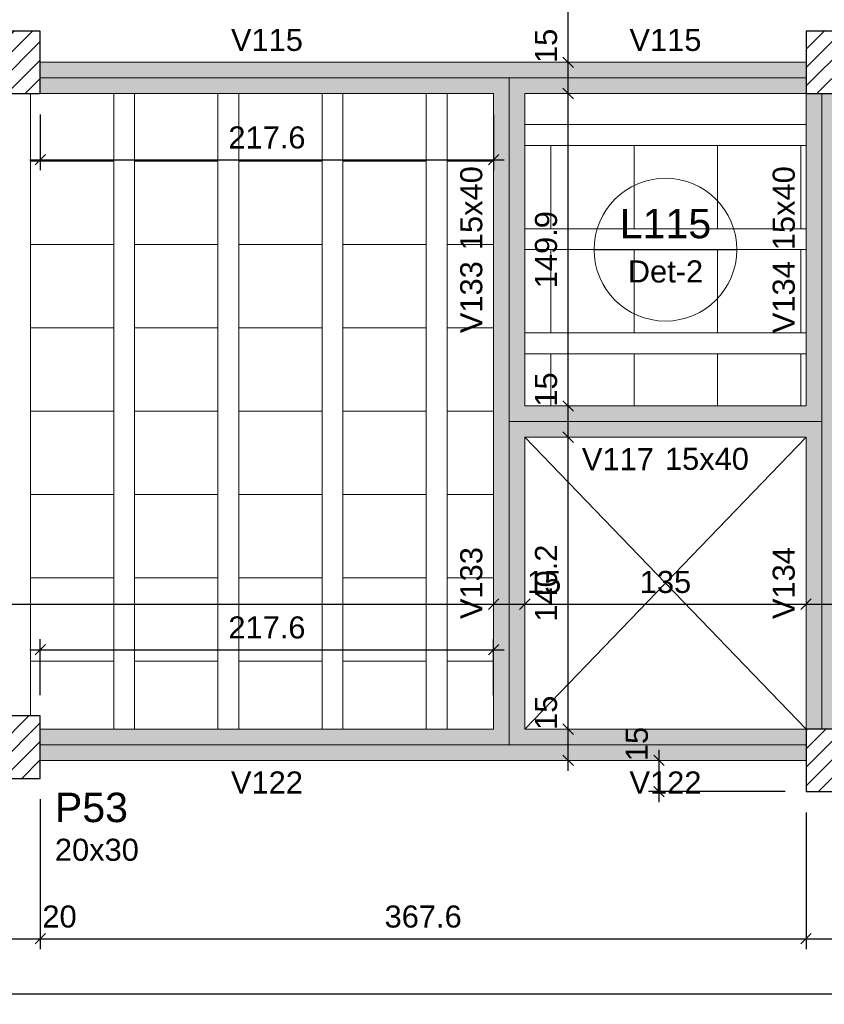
# Model space of a CAD drawing. Header units: millimetres. Extents: x 0 to 119, y 0 to 84.
# Tile 6 of 35: x 29.6 to 37.33, y 31.87 to 41.32. Entities that reach past the tile are written whole.
import ezdxf

# ---------------------------------------------------------------- set-up
doc = ezdxf.new("R2010")
doc.units = ezdxf.units.MM
doc.header["$MEASUREMENT"] = 0
doc.linetypes.add('NULL', pattern=[0])
doc.layers.get('0').update_dxf_attribs({"lineweight": 18})
for name, color, linetype, lineweight in [('FO-Aberturas', 7, 'Continuous', 5), ('FO-Cotas', 5, 'Continuous', 5), ('FO-Eixos', 5, 'Continuous', 5), ('FO-Hachura pilar que passa', 19, 'Continuous', 5), ('FO-Hachura viga', 43, 'Continuous', 5), ('FO-Hachuras das lajes', 1, 'Continuous', 20), ('FO-Pilares', 4, 'Continuous', 30), ('FO-Textos das lajes', 3, 'Continuous', 20), ('FO-Textos das vigas', 7, 'Continuous', 5), ('FO-Textos dos pilares', 7, 'Continuous', 5), ('FO-Vigas', 1, 'Continuous', 20)]:
    doc.layers.add(name, color=color, linetype=linetype, lineweight=lineweight)
doc.styles.add('Arial', font='txt')
doc.dimstyles.new('UM_50.000000', dxfattribs={"dimtxt": 0.18, "dimasz": 0.1, "dimexe": 0.1, "dimexo": 0.2, "dimgap": 0, "dimtad": 1, "dimtih": 1, "dimtoh": 1, "dimdec": 1, "dimlfac": 50, "dimzin": 0, "dimdsep": 46, "dimtxsty": 'Standard', "dimcen": 0.09, "dimdle": 0.1, "dimadec": 1, "dimazin": 2, "dimtfac": 1, "dimtdec": 4, "dimtofl": 0, "dimtmove": 0, "dimatfit": 3, "dimfxl": 1, "dimtolj": 1, "dimarcsym": 0})

# ---------------------------------------------------------------- blocks, each defined once
blk = doc.blocks.new('_Oblique')
at = {"color": 0, "linetype": 'ByBlock', "lineweight": -2}
blk.add_line((-0.5, -0.5), (0.5, 0.5), dxfattribs=at)
blk = doc.blocks.new('*D30')
at = {"layer": 'Defpoints', "color": 0}
for p in [(29.3992, 34.0406), (29.7992, 34.0406), (29.7992, 32.501)]:
    blk.add_point(p, dxfattribs=at)
at = {"layer": 'FO-Cotas', "color": 0, "lineweight": -2}
for p, q in [((29.3992, 33.8406), (29.3992, 32.401)), ((29.7992, 33.8406), (29.7992, 32.401)), ((29.2992, 32.501), (29.8992, 32.501))]:
    blk.add_line(p, q, dxfattribs=at)
at = {"layer": 'FO-Cotas', "color": 0, "lineweight": -2, "xscale": 0.1, "yscale": 0.1, "zscale": 0.1, "rotation": 180}
blk.add_blockref('_Oblique', (29.3992, 32.501), dxfattribs=at)
at = {"layer": 'FO-Cotas', "color": 0, "lineweight": -2, "xscale": 0.1, "yscale": 0.1, "zscale": 0.1}
blk.add_blockref('_Oblique', (29.7992, 32.501), dxfattribs=at)
at = {"layer": 'FO-Cotas', "color": 7, "insert": (29.9845, 32.7128), "char_height": 0.2118, "attachment_point": 5, "rotation": 0.00573, "style": 'Arial'}
blk.add_mtext('\\A1;20', dxfattribs=at)
blk = doc.blocks.new('*D31')
at = {"layer": 'Defpoints', "color": 0}
for p in [(29.7992, 34.0406), (37.152, 33.913), (37.152, 32.501)]:
    blk.add_point(p, dxfattribs=at)
at = {"layer": 'FO-Cotas', "color": 0, "lineweight": -2}
for p, q in [((29.7992, 33.8406), (29.7992, 32.401)), ((37.152, 33.713), (37.152, 32.401)), ((29.6992, 32.501), (37.252, 32.501))]:
    blk.add_line(p, q, dxfattribs=at)
at = {"layer": 'FO-Cotas', "color": 0, "lineweight": -2, "xscale": 0.1, "yscale": 0.1, "zscale": 0.1, "rotation": 180}
blk.add_blockref('_Oblique', (29.7992, 32.501), dxfattribs=at)
at = {"layer": 'FO-Cotas', "color": 0, "lineweight": -2, "xscale": 0.1, "yscale": 0.1, "zscale": 0.1}
blk.add_blockref('_Oblique', (37.152, 32.501), dxfattribs=at)
at = {"layer": 'FO-Cotas', "color": 7, "insert": (33.4756, 32.7128), "char_height": 0.2118, "attachment_point": 5, "rotation": 0.00573, "style": 'Arial'}
blk.add_mtext('\\A1;367.6', dxfattribs=at)
blk = doc.blocks.new('*D32')
at = {"layer": 'Defpoints', "color": 0}
for p in [(37.152, 33.913), (37.552, 33.913), (37.552, 32.501)]:
    blk.add_point(p, dxfattribs=at)
at = {"layer": 'FO-Cotas', "color": 0, "lineweight": -2}
for p, q in [((37.152, 33.713), (37.152, 32.401)), ((37.552, 33.713), (37.552, 32.401)), ((37.052, 32.501), (37.652, 32.501))]:
    blk.add_line(p, q, dxfattribs=at)
at = {"layer": 'FO-Cotas', "color": 0, "lineweight": -2, "xscale": 0.1, "yscale": 0.1, "zscale": 0.1, "rotation": 180}
blk.add_blockref('_Oblique', (37.152, 32.501), dxfattribs=at)
at = {"layer": 'FO-Cotas', "color": 0, "lineweight": -2, "xscale": 0.1, "yscale": 0.1, "zscale": 0.1}
blk.add_blockref('_Oblique', (37.552, 32.501), dxfattribs=at)
at = {"layer": 'FO-Cotas', "color": 7, "insert": (37.7373, 32.7128), "char_height": 0.2118, "attachment_point": 5, "rotation": 0.00573, "style": 'Arial'}
blk.add_mtext('\\A1;20', dxfattribs=at)
blk = doc.blocks.new('*D44')
at = {"layer": 'Defpoints', "color": 0}
for p in [(10.3146, 34.5552), (79.6152, 33.913), (79.6152, 31.9715)]:
    blk.add_point(p, dxfattribs=at)
at = {"layer": 'FO-Cotas', "color": 0, "lineweight": -2}
for p, q in [((10.3146, 34.3552), (10.3146, 31.8715)), ((79.6152, 33.713), (79.6152, 31.8715)), ((10.2146, 31.9715), (79.7152, 31.9715))]:
    blk.add_line(p, q, dxfattribs=at)
at = {"layer": 'FO-Cotas', "color": 0, "lineweight": -2, "xscale": 0.1, "yscale": 0.1, "zscale": 0.1, "rotation": 180}
blk.add_blockref('_Oblique', (10.3146, 31.9715), dxfattribs=at)
at = {"layer": 'FO-Cotas', "color": 0, "lineweight": -2, "xscale": 0.1, "yscale": 0.1, "zscale": 0.1}
blk.add_blockref('_Oblique', (79.6152, 31.9715), dxfattribs=at)
at = {"layer": 'FO-Cotas', "color": 7, "insert": (44.9649, 32.1833), "char_height": 0.2118, "attachment_point": 5, "style": 'Arial'}
blk.add_mtext('\\A1;3465', dxfattribs=at)
blk = doc.blocks.new('*D45')
at = {"layer": 'Defpoints', "color": 0}
for p in [(35.74, 34.213), (35.74, 34.213), (37.152, 33.913)]:
    blk.add_point(p, dxfattribs=at)
at = {"layer": 'FO-Cotas', "color": 0, "lineweight": -2}
for p, q in [((35.74, 33.813), (35.74, 34.313)), ((36.952, 33.913), (35.64, 33.913))]:
    blk.add_line(p, q, dxfattribs=at)
at = {"layer": 'FO-Cotas', "color": 0, "lineweight": -2, "xscale": 0.1, "yscale": 0.1, "zscale": 0.1}
for p, rotation in [((35.74, 34.213), 90), ((35.74, 33.913), 270)]:
    blk.add_blockref('_Oblique', p, dxfattribs=dict(at, rotation=rotation))
at = {"layer": 'FO-Cotas', "color": 7, "insert": (35.5282, 34.3703), "char_height": 0.2118, "attachment_point": 5, "rotation": 90, "style": 'Arial'}
blk.add_mtext('\\A1;15', dxfattribs=at)
blk = doc.blocks.new('*D85')
at = {"layer": 'Defpoints', "color": 0}
for p in [(23.058, 35.713), (34.152, 35.713), (34.152, 35.713)]:
    blk.add_point(p, dxfattribs=at)
at = {"layer": 'FO-Cotas', "color": 0, "lineweight": -2}
blk.add_line((22.958, 35.713), (34.252, 35.713), dxfattribs=at)
at = {"layer": 'FO-Cotas', "color": 0, "lineweight": -2, "xscale": 0.1, "yscale": 0.1, "zscale": 0.1, "rotation": 180}
blk.add_blockref('_Oblique', (23.058, 35.713), dxfattribs=at)
at = {"layer": 'FO-Cotas', "color": 0, "lineweight": -2, "xscale": 0.1, "yscale": 0.1, "zscale": 0.1}
blk.add_blockref('_Oblique', (34.152, 35.713), dxfattribs=at)
at = {"layer": 'FO-Cotas', "color": 7, "insert": (28.605, 35.9248), "char_height": 0.2118, "attachment_point": 5, "rotation": 0.00573, "style": 'Arial'}
blk.add_mtext('\\A1;554.7', dxfattribs=at)
blk = doc.blocks.new('*D86')
at = {"layer": 'Defpoints', "color": 0}
for p in [(34.152, 35.713), (34.452, 35.713), (34.452, 35.713)]:
    blk.add_point(p, dxfattribs=at)
at = {"layer": 'FO-Cotas', "color": 0, "lineweight": -2}
blk.add_line((34.052, 35.713), (34.552, 35.713), dxfattribs=at)
at = {"layer": 'FO-Cotas', "color": 0, "lineweight": -2, "xscale": 0.1, "yscale": 0.1, "zscale": 0.1, "rotation": 180}
blk.add_blockref('_Oblique', (34.152, 35.713), dxfattribs=at)
at = {"layer": 'FO-Cotas', "color": 0, "lineweight": -2, "xscale": 0.1, "yscale": 0.1, "zscale": 0.1}
blk.add_blockref('_Oblique', (34.452, 35.713), dxfattribs=at)
at = {"layer": 'FO-Cotas', "color": 7, "insert": (34.6373, 35.9248), "char_height": 0.2118, "attachment_point": 5, "rotation": 0.00573, "style": 'Arial'}
blk.add_mtext('\\A1;15', dxfattribs=at)
blk = doc.blocks.new('*D87')
at = {"layer": 'Defpoints', "color": 0}
for p in [(34.452, 35.713), (37.152, 35.713), (37.152, 35.713)]:
    blk.add_point(p, dxfattribs=at)
at = {"layer": 'FO-Cotas', "color": 0, "lineweight": -2}
blk.add_line((34.352, 35.713), (37.252, 35.713), dxfattribs=at)
at = {"layer": 'FO-Cotas', "color": 0, "lineweight": -2, "xscale": 0.1, "yscale": 0.1, "zscale": 0.1, "rotation": 180}
blk.add_blockref('_Oblique', (34.452, 35.713), dxfattribs=at)
at = {"layer": 'FO-Cotas', "color": 0, "lineweight": -2, "xscale": 0.1, "yscale": 0.1, "zscale": 0.1}
blk.add_blockref('_Oblique', (37.152, 35.713), dxfattribs=at)
at = {"layer": 'FO-Cotas', "color": 7, "insert": (35.802, 35.9248), "char_height": 0.2118, "attachment_point": 5, "rotation": 0.00573, "style": 'Arial'}
blk.add_mtext('\\A1;135', dxfattribs=at)
blk = doc.blocks.new('*D88')
at = {"layer": 'Defpoints', "color": 0}
for p in [(37.152, 35.713), (37.452, 35.713), (37.452, 35.713)]:
    blk.add_point(p, dxfattribs=at)
at = {"layer": 'FO-Cotas', "color": 0, "lineweight": -2}
blk.add_line((37.052, 35.713), (37.552, 35.713), dxfattribs=at)
at = {"layer": 'FO-Cotas', "color": 0, "lineweight": -2, "xscale": 0.1, "yscale": 0.1, "zscale": 0.1, "rotation": 180}
blk.add_blockref('_Oblique', (37.152, 35.713), dxfattribs=at)
at = {"layer": 'FO-Cotas', "color": 0, "lineweight": -2, "xscale": 0.1, "yscale": 0.1, "zscale": 0.1}
blk.add_blockref('_Oblique', (37.452, 35.713), dxfattribs=at)
at = {"layer": 'FO-Cotas', "color": 7, "insert": (37.6373, 35.9248), "char_height": 0.2118, "attachment_point": 5, "rotation": 0.00573, "style": 'Arial'}
blk.add_mtext('\\A1;15', dxfattribs=at)
blk = doc.blocks.new('*D156')
at = {"layer": 'Defpoints', "color": 0}
for p in [(34.868, 34.513), (34.868, 34.513), (34.868, 34.213)]:
    blk.add_point(p, dxfattribs=at)
at = {"layer": 'FO-Cotas', "color": 0, "lineweight": -2}
blk.add_line((34.868, 34.113), (34.868, 34.613), dxfattribs=at)
at = {"layer": 'FO-Cotas', "color": 0, "lineweight": -2, "xscale": 0.1, "yscale": 0.1, "zscale": 0.1}
for p, rotation in [((34.868, 34.513), 90), ((34.868, 34.213), 270)]:
    blk.add_blockref('_Oblique', p, dxfattribs=dict(at, rotation=rotation))
at = {"layer": 'FO-Cotas', "color": 7, "insert": (34.6562, 34.6703), "char_height": 0.2118, "attachment_point": 5, "rotation": 90, "style": 'Arial'}
blk.add_mtext('\\A1;15', dxfattribs=at)
blk = doc.blocks.new('*D157')
at = {"layer": 'Defpoints', "color": 0}
for p in [(34.868, 37.3164), (34.868, 37.3164), (34.868, 34.513)]:
    blk.add_point(p, dxfattribs=at)
at = {"layer": 'FO-Cotas', "color": 0, "lineweight": -2}
blk.add_line((34.868, 34.413), (34.868, 37.4164), dxfattribs=at)
at = {"layer": 'FO-Cotas', "color": 0, "lineweight": -2, "xscale": 0.1, "yscale": 0.1, "zscale": 0.1}
for p, rotation in [((34.868, 37.3164), 90), ((34.868, 34.513), 270)]:
    blk.add_blockref('_Oblique', p, dxfattribs=dict(at, rotation=rotation))
at = {"layer": 'FO-Cotas', "color": 7, "insert": (34.6562, 35.9147), "char_height": 0.2118, "attachment_point": 5, "rotation": 90, "style": 'Arial'}
blk.add_mtext('\\A1;140.2', dxfattribs=at)
blk = doc.blocks.new('*D158')
at = {"layer": 'Defpoints', "color": 0}
for p in [(34.868, 37.6164), (34.868, 37.6164), (34.868, 37.3164)]:
    blk.add_point(p, dxfattribs=at)
at = {"layer": 'FO-Cotas', "color": 0, "lineweight": -2}
blk.add_line((34.868, 37.2164), (34.868, 37.7164), dxfattribs=at)
at = {"layer": 'FO-Cotas', "color": 0, "lineweight": -2, "xscale": 0.1, "yscale": 0.1, "zscale": 0.1}
for p, rotation in [((34.868, 37.6164), 90), ((34.868, 37.3164), 270)]:
    blk.add_blockref('_Oblique', p, dxfattribs=dict(at, rotation=rotation))
at = {"layer": 'FO-Cotas', "color": 7, "insert": (34.6562, 37.7737), "char_height": 0.2118, "attachment_point": 5, "rotation": 90, "style": 'Arial'}
blk.add_mtext('\\A1;15', dxfattribs=at)
blk = doc.blocks.new('*D159')
at = {"layer": 'Defpoints', "color": 0}
for p in [(34.868, 40.6152), (34.868, 40.6152), (34.868, 37.6164)]:
    blk.add_point(p, dxfattribs=at)
at = {"layer": 'FO-Cotas', "color": 0, "lineweight": -2}
blk.add_line((34.868, 37.5164), (34.868, 40.7152), dxfattribs=at)
at = {"layer": 'FO-Cotas', "color": 0, "lineweight": -2, "xscale": 0.1, "yscale": 0.1, "zscale": 0.1}
for p, rotation in [((34.868, 40.6152), 90), ((34.868, 37.6164), 270)]:
    blk.add_blockref('_Oblique', p, dxfattribs=dict(at, rotation=rotation))
at = {"layer": 'FO-Cotas', "color": 7, "insert": (34.6562, 39.1158), "char_height": 0.2118, "attachment_point": 5, "rotation": 90, "style": 'Arial'}
blk.add_mtext('\\A1;149.9', dxfattribs=at)
blk = doc.blocks.new('*D160')
at = {"layer": 'Defpoints', "color": 0}
for p in [(34.868, 40.9152), (34.868, 40.9152), (34.868, 40.6152)]:
    blk.add_point(p, dxfattribs=at)
at = {"layer": 'FO-Cotas', "color": 0, "lineweight": -2}
blk.add_line((34.868, 40.5152), (34.868, 41.0152), dxfattribs=at)
at = {"layer": 'FO-Cotas', "color": 0, "lineweight": -2, "xscale": 0.1, "yscale": 0.1, "zscale": 0.1}
for p, rotation in [((34.868, 40.9152), 90), ((34.868, 40.6152), 270)]:
    blk.add_blockref('_Oblique', p, dxfattribs=dict(at, rotation=rotation))
at = {"layer": 'FO-Cotas', "color": 7, "insert": (34.6562, 41.0725), "char_height": 0.2118, "attachment_point": 5, "rotation": 90, "style": 'Arial'}
blk.add_mtext('\\A1;15', dxfattribs=at)
blk = doc.blocks.new('*D161')
at = {"layer": 'Defpoints', "color": 0}
for p in [(34.868, 68.5054), (34.868, 68.5054), (34.868, 40.9152)]:
    blk.add_point(p, dxfattribs=at)
at = {"layer": 'FO-Cotas', "color": 0, "lineweight": -2}
blk.add_line((34.868, 40.8152), (34.868, 68.6054), dxfattribs=at)
at = {"layer": 'FO-Cotas', "color": 0, "lineweight": -2, "xscale": 0.1, "yscale": 0.1, "zscale": 0.1}
for p, rotation in [((34.868, 68.5054), 90), ((34.868, 40.9152), 270)]:
    blk.add_blockref('_Oblique', p, dxfattribs=dict(at, rotation=rotation))
at = {"layer": 'FO-Cotas', "color": 7, "insert": (34.6562, 54.7103), "char_height": 0.2118, "attachment_point": 5, "rotation": 90, "style": 'Arial'}
blk.add_mtext('\\A1;1379.5', dxfattribs=at)
blk = doc.blocks.new('*D208')
at = {"layer": 'Defpoints', "color": 0}
for p in [(29.7992, 40.6152), (34.152, 40.6152), (34.152, 39.9798)]:
    blk.add_point(p, dxfattribs=at)
at = {"layer": 'FO-Cotas', "color": 0, "lineweight": -2}
for p, q in [((29.7992, 40.4152), (29.7992, 39.8798)), ((34.152, 40.4152), (34.152, 39.8798)), ((29.6992, 39.9798), (34.252, 39.9798))]:
    blk.add_line(p, q, dxfattribs=at)
at = {"layer": 'FO-Cotas', "color": 0, "lineweight": -2, "xscale": 0.1, "yscale": 0.1, "zscale": 0.1, "rotation": 180}
blk.add_blockref('_Oblique', (29.7992, 39.9798), dxfattribs=at)
at = {"layer": 'FO-Cotas', "color": 0, "lineweight": -2, "xscale": 0.1, "yscale": 0.1, "zscale": 0.1}
blk.add_blockref('_Oblique', (34.152, 39.9798), dxfattribs=at)
at = {"layer": 'FO-Cotas', "color": 7, "insert": (31.9756, 40.1916), "char_height": 0.2118, "attachment_point": 5, "rotation": 0.00573, "style": 'Arial'}
blk.add_mtext('\\A1;217.6', dxfattribs=at)
blk = doc.blocks.new('*D212')
at = {"layer": 'Defpoints', "color": 0}
for p in [(34.152, 35.276), (29.7992, 34.6406), (34.152, 34.6406)]:
    blk.add_point(p, dxfattribs=at)
at = {"layer": 'FO-Cotas', "color": 0, "lineweight": -2}
for p, q in [((29.7992, 34.8406), (29.7992, 35.376)), ((34.152, 34.8406), (34.152, 35.376)), ((29.6992, 35.276), (34.252, 35.276))]:
    blk.add_line(p, q, dxfattribs=at)
at = {"layer": 'FO-Cotas', "color": 0, "lineweight": -2, "xscale": 0.1, "yscale": 0.1, "zscale": 0.1, "rotation": 180}
blk.add_blockref('_Oblique', (29.7992, 35.276), dxfattribs=at)
at = {"layer": 'FO-Cotas', "color": 0, "lineweight": -2, "xscale": 0.1, "yscale": 0.1, "zscale": 0.1}
blk.add_blockref('_Oblique', (34.152, 35.276), dxfattribs=at)
at = {"layer": 'FO-Cotas', "color": 7, "insert": (31.9756, 35.4878), "char_height": 0.2118, "attachment_point": 5, "rotation": 0.00573, "style": 'Arial'}
blk.add_mtext('\\A1;217.6', dxfattribs=at)

msp = doc.modelspace()

# ---------------------------------------------------------------- hatches: boundary and pattern name
at = {"layer": 'FO-Hachura pilar que passa', "linetype": 'Continuous'}
h = msp.add_hatch(dxfattribs=at)
h.set_pattern_fill('ANSI31', color=19, style=0)
h.paths.add_polyline_path([(29.3992, 40.6152), (29.5992, 40.6152), (29.7992, 40.6152), (29.7992, 40.9152), (29.7992, 41.2152), (29.5992, 41.2152), (29.3992, 41.2152), (29.3992, 40.9152)])
h = msp.add_hatch(dxfattribs=at)
h.set_pattern_fill('ANSI31', color=19, style=0)
h.paths.add_polyline_path([(37.152, 40.6152), (37.352, 40.6152), (37.552, 40.6152), (37.552, 40.9152), (37.552, 41.2152), (37.352, 41.2152), (37.152, 41.2152), (37.152, 40.9152)])
h = msp.add_hatch(dxfattribs=at)
h.set_pattern_fill('ANSI31', color=19, style=0)
h.paths.add_polyline_path([(29.3992, 34.0406), (29.5992, 34.0406), (29.7992, 34.0406), (29.7992, 34.3406), (29.7992, 34.6406), (29.5992, 34.6406), (29.3992, 34.6406), (29.3992, 34.3406)])
h = msp.add_hatch(dxfattribs=at)
h.set_pattern_fill('ANSI31', color=19, style=0)
h.paths.add_polyline_path([(37.152, 33.913), (37.352, 33.913), (37.552, 33.913), (37.552, 34.213), (37.552, 34.513), (37.352, 34.513), (37.152, 34.513), (37.152, 34.213)])
at = {"layer": 'FO-Hachura viga', "linetype": 'Continuous'}
for points in [[(34.302, 40.7654), (34.302, 40.7654), (34.302, 40.9154), (29.7992, 40.9154), (29.7992, 40.6154), (34.1522, 40.6154), (34.302, 40.7654)], [(37.152, 40.9154), (37.152, 40.9154), (34.302, 40.9154), (34.302, 40.7654), (34.452, 40.6154), (37.152, 40.6154), (37.152, 40.9154)], [(34.452, 37.6164), (34.452, 37.6164), (34.452, 40.6154), (34.302, 40.7654), (34.1522, 40.6154), (34.1522, 37.4664), (34.302, 37.4664), (34.452, 37.6164)], [(37.452, 40.6154), (37.452, 40.6154), (37.152, 40.6154), (37.152, 37.6164), (37.302, 37.4664), (37.452, 37.4664), (37.452, 40.6154)], [(37.302, 37.4664), (37.302, 37.4664), (37.152, 37.6164), (34.452, 37.6164), (34.302, 37.4664), (34.452, 37.3164), (37.152, 37.3164), (37.302, 37.4664)], [(34.452, 34.513), (34.452, 34.513), (34.452, 37.3164), (34.302, 37.4664), (34.152, 37.4664), (34.152, 34.5132), (34.302, 34.363), (34.452, 34.513)], [(37.4522, 37.4664), (37.4522, 37.4664), (37.302, 37.4664), (37.152, 37.3164), (37.152, 34.513), (37.4522, 34.513), (37.4522, 37.4664)], [(34.302, 34.363), (34.302, 34.363), (34.152, 34.5132), (29.7992, 34.5132), (29.7992, 34.213), (34.302, 34.213), (34.302, 34.363)], [(37.152, 34.513), (37.152, 34.513), (34.452, 34.513), (34.302, 34.363), (34.302, 34.213), (37.152, 34.213), (37.152, 34.513)]]:
    msp.add_hatch(color=43, dxfattribs=at).paths.add_polyline_path(points)

# ---------------------------------------------------------------- linework, layer by layer
at = {"layer": 'FO-Aberturas'}
for p, q in [((34.452, 34.5132), (37.152, 37.3162)), ((37.152, 34.5132), (34.452, 37.3162))]:
    msp.add_line(p, q, dxfattribs=at)
at = {"layer": 'FO-Eixos'}
for p, q in [((29.7992, 40.7652), (34.302, 40.7652)), ((34.302, 37.4664), (34.302, 40.7652)), ((34.302, 40.7652), (37.152, 40.7652)), ((37.302, 37.4664), (37.302, 40.6152)), ((34.302, 37.4664), (37.302, 37.4664)), ((34.302, 34.363), (34.302, 37.4664)), ((37.302, 34.513), (37.302, 37.4664)), ((29.7992, 34.363), (34.302, 34.363)), ((34.302, 34.363), (37.152, 34.363))]:
    msp.add_line(p, q, dxfattribs=at)
for points in [[(29.705, 40.6152), (29.705, 39.9642), (30.505, 39.9642), (30.505, 40.6152)], [(30.705, 40.6152), (30.705, 39.9642), (31.505, 39.9642), (31.505, 40.6152)], [(31.705, 40.6152), (31.705, 39.9642), (32.505, 39.9642), (32.505, 40.6152)], [(32.705, 40.6152), (32.705, 39.9642), (33.505, 39.9642), (33.505, 40.6152)], [(33.705, 40.6152), (33.705, 39.9642), (34.152, 39.9642)], [(34.152, 39.9642), (33.705, 39.9642), (33.705, 39.1642), (34.152, 39.1642)], [(34.152, 39.1642), (33.705, 39.1642), (33.705, 38.3642), (34.152, 38.3642)], [(34.152, 38.3642), (33.705, 38.3642), (33.705, 37.5642), (34.152, 37.5642)], [(35.502, 37.6162), (35.502, 38.1162), (34.702, 38.1162), (34.702, 37.6162)], [(36.302, 37.6162), (36.302, 38.1162), (35.502, 38.1162), (35.502, 37.6162)], [(37.102, 37.6162), (37.102, 38.1162), (36.302, 38.1162), (36.302, 37.6162)], [(34.152, 37.5642), (33.705, 37.5642), (33.705, 36.7642), (34.152, 36.7642)], [(34.152, 36.7642), (33.705, 36.7642), (33.705, 35.9642), (34.152, 35.9642)], [(34.152, 35.9642), (33.705, 35.9642), (33.705, 35.1642), (34.152, 35.1642)], [(30.505, 34.5132), (30.505, 35.1642), (29.705, 35.1642), (29.705, 34.6402)], [(31.505, 34.5132), (31.505, 35.1642), (30.705, 35.1642), (30.705, 34.5132)], [(32.505, 34.5132), (32.505, 35.1642), (31.705, 35.1642), (31.705, 34.5132)], [(33.505, 34.5132), (33.505, 35.1642), (32.705, 35.1642), (32.705, 34.5132)], [(34.152, 35.1642), (33.705, 35.1642), (33.705, 34.5132)]]:
    msp.add_lwpolyline(points, dxfattribs=at)
for points in [[(34.702, 39.3162), (35.502, 39.3162), (35.502, 40.1162), (34.702, 40.1162), (34.702, 39.3162)], [(35.502, 39.3162), (36.302, 39.3162), (36.302, 40.1162), (35.502, 40.1162), (35.502, 39.3162)], [(36.302, 39.3162), (37.102, 39.3162), (37.102, 40.1162), (36.302, 40.1162), (36.302, 39.3162)], [(30.505, 39.1642), (30.505, 39.9642), (29.705, 39.9642), (29.705, 39.1642), (30.505, 39.1642)], [(31.505, 39.1642), (31.505, 39.9642), (30.705, 39.9642), (30.705, 39.1642), (31.505, 39.1642)], [(32.505, 39.1642), (32.505, 39.9642), (31.705, 39.9642), (31.705, 39.1642), (32.505, 39.1642)], [(33.505, 39.1642), (33.505, 39.9642), (32.705, 39.9642), (32.705, 39.1642), (33.505, 39.1642)], [(30.505, 38.3642), (30.505, 39.1642), (29.705, 39.1642), (29.705, 38.3642), (30.505, 38.3642)], [(31.505, 38.3642), (31.505, 39.1642), (30.705, 39.1642), (30.705, 38.3642), (31.505, 38.3642)], [(32.505, 38.3642), (32.505, 39.1642), (31.705, 39.1642), (31.705, 38.3642), (32.505, 38.3642)], [(33.505, 38.3642), (33.505, 39.1642), (32.705, 39.1642), (32.705, 38.3642), (33.505, 38.3642)], [(34.702, 38.3162), (35.502, 38.3162), (35.502, 39.1162), (34.702, 39.1162), (34.702, 38.3162)], [(35.502, 38.3162), (36.302, 38.3162), (36.302, 39.1162), (35.502, 39.1162), (35.502, 38.3162)], [(36.302, 38.3162), (37.102, 38.3162), (37.102, 39.1162), (36.302, 39.1162), (36.302, 38.3162)], [(30.505, 37.5642), (30.505, 38.3642), (29.705, 38.3642), (29.705, 37.5642), (30.505, 37.5642)], [(31.505, 37.5642), (31.505, 38.3642), (30.705, 38.3642), (30.705, 37.5642), (31.505, 37.5642)], [(32.505, 37.5642), (32.505, 38.3642), (31.705, 38.3642), (31.705, 37.5642), (32.505, 37.5642)], [(33.505, 37.5642), (33.505, 38.3642), (32.705, 38.3642), (32.705, 37.5642), (33.505, 37.5642)], [(30.505, 36.7642), (30.505, 37.5642), (29.705, 37.5642), (29.705, 36.7642), (30.505, 36.7642)], [(31.505, 36.7642), (31.505, 37.5642), (30.705, 37.5642), (30.705, 36.7642), (31.505, 36.7642)], [(32.505, 36.7642), (32.505, 37.5642), (31.705, 37.5642), (31.705, 36.7642), (32.505, 36.7642)], [(33.505, 36.7642), (33.505, 37.5642), (32.705, 37.5642), (32.705, 36.7642), (33.505, 36.7642)], [(30.505, 35.9642), (30.505, 36.7642), (29.705, 36.7642), (29.705, 35.9642), (30.505, 35.9642)], [(31.505, 35.9642), (31.505, 36.7642), (30.705, 36.7642), (30.705, 35.9642), (31.505, 35.9642)], [(32.505, 35.9642), (32.505, 36.7642), (31.705, 36.7642), (31.705, 35.9642), (32.505, 35.9642)], [(33.505, 35.9642), (33.505, 36.7642), (32.705, 36.7642), (32.705, 35.9642), (33.505, 35.9642)], [(30.505, 35.1642), (30.505, 35.9642), (29.705, 35.9642), (29.705, 35.1642), (30.505, 35.1642)], [(31.505, 35.1642), (31.505, 35.9642), (30.705, 35.9642), (30.705, 35.1642), (31.505, 35.1642)], [(32.505, 35.1642), (32.505, 35.9642), (31.705, 35.9642), (31.705, 35.1642), (32.505, 35.1642)], [(33.505, 35.1642), (33.505, 35.9642), (32.705, 35.9642), (32.705, 35.1642), (33.505, 35.1642)]]:
    msp.add_lwpolyline(points, close=True, dxfattribs=at)
at = {"layer": 'FO-Hachuras das lajes'}
for p, q in [((29.705, 40.5322), (29.705, 40.6152)), ((30.505, 40.5322), (30.505, 40.6152)), ((30.705, 40.5322), (30.705, 40.6152)), ((31.505, 40.5322), (31.505, 40.6152)), ((31.705, 40.5322), (31.705, 40.6152)), ((32.505, 40.5322), (32.505, 40.6152)), ((32.705, 40.5322), (32.705, 40.6152)), ((33.505, 40.5322), (33.505, 40.6152)), ((33.705, 40.5322), (33.705, 40.6152)), ((29.705, 34.9402), (29.705, 40.5322)), ((30.505, 34.9402), (30.505, 40.5322)), ((30.705, 34.9402), (30.705, 40.5322)), ((31.505, 34.9402), (31.505, 40.5322)), ((31.705, 34.9402), (31.705, 40.5322)), ((32.505, 34.9402), (32.505, 40.5322)), ((32.705, 34.9402), (32.705, 40.5322)), ((33.505, 34.9402), (33.505, 40.5322)), ((33.705, 34.9402), (33.705, 40.5322)), ((34.452, 40.3162), (37.152, 40.3162)), ((34.452, 40.1162), (37.152, 40.1162)), ((34.452, 39.3162), (37.152, 39.3162)), ((34.452, 39.1162), (37.152, 39.1162)), ((34.452, 38.3162), (37.152, 38.3162)), ((34.452, 38.1162), (37.152, 38.1162)), ((29.705, 34.6402), (29.705, 34.9402)), ((30.505, 34.6402), (30.505, 34.9402)), ((30.705, 34.6402), (30.705, 34.9402)), ((31.505, 34.6402), (31.505, 34.9402)), ((31.705, 34.6402), (31.705, 34.9402)), ((32.505, 34.6402), (32.505, 34.9402)), ((32.705, 34.6402), (32.705, 34.9402)), ((33.505, 34.6402), (33.505, 34.9402)), ((33.705, 34.6402), (33.705, 34.9402)), ((30.505, 34.5132), (30.505, 34.6402)), ((30.705, 34.5132), (30.705, 34.6402)), ((31.505, 34.5132), (31.505, 34.6402)), ((31.705, 34.5132), (31.705, 34.6402)), ((32.505, 34.5132), (32.505, 34.6402)), ((32.705, 34.5132), (32.705, 34.6402)), ((33.505, 34.5132), (33.505, 34.6402)), ((33.705, 34.5132), (33.705, 34.6402))]:
    msp.add_line(p, q, dxfattribs=at)
at = {"layer": 'FO-Pilares'}
for points in [[(29.3992, 40.6152), (29.5992, 40.6152), (29.7992, 40.6152), (29.7992, 40.9152), (29.7992, 41.2152), (29.5992, 41.2152), (29.3992, 41.2152), (29.3992, 40.9152), (29.3992, 40.6152)], [(37.152, 40.6152), (37.352, 40.6152), (37.552, 40.6152), (37.552, 40.9152), (37.552, 41.2152), (37.352, 41.2152), (37.152, 41.2152), (37.152, 40.9152), (37.152, 40.6152)], [(29.3992, 34.0406), (29.5992, 34.0406), (29.7992, 34.0406), (29.7992, 34.3406), (29.7992, 34.6406), (29.5992, 34.6406), (29.3992, 34.6406), (29.3992, 34.3406), (29.3992, 34.0406)], [(37.152, 33.913), (37.352, 33.913), (37.552, 33.913), (37.552, 34.213), (37.552, 34.513), (37.352, 34.513), (37.152, 34.513), (37.152, 34.213), (37.152, 33.913)]]:
    msp.add_lwpolyline(points, close=True, dxfattribs=at)
at = {"layer": 'FO-Textos das lajes'}
msp.add_line((35.1166, 39.1158), (36.4874, 39.1158), dxfattribs=at)
msp.add_circle((35.802, 39.1158), 0.6854, dxfattribs=at)
at = {"layer": 'FO-Vigas'}
for p, q in [((29.7992, 40.9152), (34.302, 40.9152)), ((34.302, 40.9152), (37.152, 40.9152)), ((29.7992, 40.6152), (34.152, 40.6152)), ((34.152, 37.4664), (34.152, 40.6152)), ((34.452, 37.6164), (34.452, 40.6152)), ((34.452, 40.6152), (37.152, 40.6152)), ((37.152, 37.6164), (37.152, 40.6152)), ((34.452, 37.6164), (37.152, 37.6164)), ((34.152, 34.513), (34.152, 37.4664)), ((34.452, 37.3164), (37.152, 37.3164)), ((34.452, 34.513), (34.452, 37.3164)), ((37.152, 34.513), (37.152, 37.3164)), ((29.7992, 34.513), (34.152, 34.513)), ((34.452, 34.513), (37.152, 34.513)), ((29.7992, 34.213), (34.302, 34.213)), ((34.302, 34.213), (37.152, 34.213))]:
    msp.add_line(p, q, dxfattribs=at)

# ---------------------------------------------------------------- texts
at = {"layer": 'FO-Textos das lajes', "linetype": 'NULL', "attachment_point": 8, "line_spacing_factor": 0.798, "style": 'Arial'}
for s, insert, char_height, width in [('L115', (35.802, 39.2214), 0.2824, 1.735195), ('Det-2', (35.802, 38.7981), 0.2118, 1.418281)]:
    msp.add_mtext(s, dxfattribs=dict(at, insert=insert, char_height=char_height, width=width))
at = {"layer": 'FO-Textos das vigas', "linetype": 'NULL', "char_height": 0.2118, "line_spacing_factor": 0.798, "style": 'Arial'}
for s, insert, width, attachment_point in [('V115', (31.976, 41.0211), 1.354561, 8), ('V115', (35.802, 41.0211), 1.354561, 8), ('V117', (35.691, 36.9991), 1.354561, 9), ('15x40', (35.797, 36.9991), 1.580273, 7), ('V122', (31.976, 33.8951), 1.354561, 8), ('V122', (35.802, 33.8951), 1.354561, 8)]:
    msp.add_mtext(s, dxfattribs=dict(at, insert=insert, width=width, attachment_point=attachment_point))
at = {"layer": 'FO-Textos das vigas', "linetype": 'NULL', "char_height": 0.2118, "rotation": 90.00021, "line_spacing_factor": 0.798, "style": 'Arial'}
for s, insert, width, attachment_point in [('15x40', (34.0461, 39.1112), 1.580273, 7), ('15x40', (37.0461, 39.1112), 1.580273, 7), ('V133', (34.0461, 39.0052), 1.354561, 9), ('V134', (37.0461, 39.0052), 1.354561, 9), ('V133', (34.0461, 35.9152), 1.354561, 8), ('V134', (37.0461, 35.9152), 1.354561, 8)]:
    msp.add_mtext(s, dxfattribs=dict(at, insert=insert, width=width, attachment_point=attachment_point))
at = {"layer": 'FO-Textos dos pilares', "linetype": 'NULL', "attachment_point": 7, "line_spacing_factor": 0.798, "style": 'Arial'}
for s, insert, char_height, width in [('P53', (29.94, 33.6164), 0.2824, 1.387852), ('20x30', (29.94, 33.2461), 0.2118, 1.580273)]:
    msp.add_mtext(s, dxfattribs=dict(at, insert=insert, char_height=char_height, width=width))

# ---------------------------------------------------------------- dimensions: what is measured, and where the dimension line sits
at = {"layer": 'FO-Cotas'}
for base, p1, p2, override, picture, middle in [((34.868, 68.5054), (34.868, 40.9152), (34.868, 68.5054), {"dimtxt": 0.2118, "dimasz": 0.1, "dimexe": 0.1, "dimexo": 0.2, "dimtad": 1, "dimtih": 0, "dimtoh": 0, "dimdec": 1, "dimlfac": 50, "dimzin": 8, "dimtxsty": 'Arial', "dimblk": 'Oblique', "dimblk1": 'Oblique', "dimblk2": 'Oblique', "dimsah": 1, "dimdle": 0.1, "dimse1": 1, "dimse2": 1, "dimclrt": 7, "dimadec": 1, "dimazin": 3, "dimtmove": 2, "dimldrblk": 'Oblique'}, '*D161', (34.6562, 54.7103)), ((34.868, 40.9152), (34.868, 40.6152), (34.868, 40.9152), {"dimtxt": 0.2118, "dimasz": 0.1, "dimexe": 0.1, "dimexo": 0.2, "dimtad": 1, "dimtih": 0, "dimtoh": 0, "dimdec": 1, "dimlfac": 50, "dimzin": 8, "dimtxsty": 'Arial', "dimblk": 'Oblique', "dimblk1": 'Oblique', "dimblk2": 'Oblique', "dimsah": 1, "dimdle": 0.1, "dimse1": 1, "dimse2": 1, "dimclrt": 7, "dimadec": 1, "dimazin": 3, "dimtmove": 2, "dimldrblk": 'Oblique'}, '*D160', (34.6562, 41.0725)), ((34.868, 40.6152), (34.868, 37.6164), (34.868, 40.6152), {"dimtxt": 0.2118, "dimasz": 0.1, "dimexe": 0.1, "dimexo": 0.2, "dimtad": 1, "dimtih": 0, "dimtoh": 0, "dimdec": 1, "dimlfac": 50, "dimzin": 8, "dimtxsty": 'Arial', "dimblk": 'Oblique', "dimblk1": 'Oblique', "dimblk2": 'Oblique', "dimsah": 1, "dimdle": 0.1, "dimse1": 1, "dimse2": 1, "dimclrt": 7, "dimadec": 1, "dimazin": 3, "dimtmove": 2, "dimldrblk": 'Oblique'}, '*D159', (34.6562, 39.1158)), ((34.868, 37.6164), (34.868, 37.3164), (34.868, 37.6164), {"dimtxt": 0.2118, "dimasz": 0.1, "dimexe": 0.1, "dimexo": 0.2, "dimtad": 1, "dimtih": 0, "dimtoh": 0, "dimdec": 1, "dimlfac": 50, "dimzin": 8, "dimtxsty": 'Arial', "dimblk": 'Oblique', "dimblk1": 'Oblique', "dimblk2": 'Oblique', "dimsah": 1, "dimdle": 0.1, "dimse1": 1, "dimse2": 1, "dimclrt": 7, "dimadec": 1, "dimazin": 3, "dimtmove": 2, "dimldrblk": 'Oblique'}, '*D158', (34.6562, 37.7737)), ((34.868, 37.3164), (34.868, 34.513), (34.868, 37.3164), {"dimtxt": 0.2118, "dimasz": 0.1, "dimexe": 0.1, "dimexo": 0.2, "dimtad": 1, "dimtih": 0, "dimtoh": 0, "dimdec": 1, "dimlfac": 50, "dimzin": 8, "dimtxsty": 'Arial', "dimblk": 'Oblique', "dimblk1": 'Oblique', "dimblk2": 'Oblique', "dimsah": 1, "dimdle": 0.1, "dimse1": 1, "dimse2": 1, "dimclrt": 7, "dimadec": 1, "dimazin": 3, "dimtmove": 2, "dimldrblk": 'Oblique'}, '*D157', (34.6562, 35.9147)), ((34.868, 34.513), (34.868, 34.213), (34.868, 34.513), {"dimtxt": 0.2118, "dimasz": 0.1, "dimexe": 0.1, "dimexo": 0.2, "dimtad": 1, "dimtih": 0, "dimtoh": 0, "dimdec": 1, "dimlfac": 50, "dimzin": 8, "dimtxsty": 'Arial', "dimblk": 'Oblique', "dimblk1": 'Oblique', "dimblk2": 'Oblique', "dimsah": 1, "dimdle": 0.1, "dimse1": 1, "dimse2": 1, "dimclrt": 7, "dimadec": 1, "dimazin": 3, "dimtmove": 2, "dimldrblk": 'Oblique'}, '*D156', (34.6562, 34.6703)), ((35.74, 34.213), (37.152, 33.913), (35.74, 34.213), {"dimtxt": 0.2118, "dimasz": 0.1, "dimexe": 0.1, "dimexo": 0.2, "dimtad": 1, "dimtih": 0, "dimtoh": 0, "dimdec": 1, "dimlfac": 50, "dimzin": 8, "dimtxsty": 'Arial', "dimblk": 'Oblique', "dimblk1": 'Oblique', "dimblk2": 'Oblique', "dimsah": 1, "dimdle": 0.1, "dimse1": 0, "dimse2": 1, "dimclrt": 7, "dimadec": 1, "dimazin": 3, "dimtmove": 2, "dimldrblk": 'Oblique'}, '*D45', (35.5282, 34.3703))]:
    dim = msp.add_linear_dim(base=base, p1=p1, p2=p2, angle=90, dimstyle='UM_50.000000', override=override, dxfattribs=at)
    dim.commit()
    dim.dimension.update_dxf_attribs({"geometry": picture, "text_midpoint": middle, "dimtype": 160, "text_rotation": 90})
for base, p1, p2, override, picture, middle in [((34.152, 39.9798), (29.7992, 40.6152), (34.152, 40.6152), {"dimtxt": 0.2118, "dimasz": 0.1, "dimexe": 0.1, "dimexo": 0.2, "dimtad": 1, "dimtih": 0, "dimtoh": 0, "dimdec": 1, "dimlfac": 50, "dimzin": 8, "dimtxsty": 'Arial', "dimblk": 'Oblique', "dimblk1": 'Oblique', "dimblk2": 'Oblique', "dimsah": 1, "dimdle": 0.1, "dimse1": 0, "dimse2": 0, "dimclrt": 7, "dimadec": 1, "dimazin": 3, "dimtmove": 2, "dimldrblk": 'Oblique'}, '*D208', (31.9756, 40.1916)), ((34.152, 35.713), (23.058, 35.713), (34.152, 35.713), {"dimtxt": 0.2118, "dimasz": 0.1, "dimexe": 0.1, "dimexo": 0.2, "dimtad": 1, "dimtih": 0, "dimtoh": 0, "dimdec": 1, "dimlfac": 50, "dimzin": 8, "dimtxsty": 'Arial', "dimblk": 'Oblique', "dimblk1": 'Oblique', "dimblk2": 'Oblique', "dimsah": 1, "dimdle": 0.1, "dimse1": 1, "dimse2": 1, "dimclrt": 7, "dimadec": 1, "dimazin": 3, "dimtmove": 2, "dimldrblk": 'Oblique'}, '*D85', (28.605, 35.9248)), ((34.452, 35.713), (34.152, 35.713), (34.452, 35.713), {"dimtxt": 0.2118, "dimasz": 0.1, "dimexe": 0.1, "dimexo": 0.2, "dimtad": 1, "dimtih": 0, "dimtoh": 0, "dimdec": 1, "dimlfac": 50, "dimzin": 8, "dimtxsty": 'Arial', "dimblk": 'Oblique', "dimblk1": 'Oblique', "dimblk2": 'Oblique', "dimsah": 1, "dimdle": 0.1, "dimse1": 1, "dimse2": 1, "dimclrt": 7, "dimadec": 1, "dimazin": 3, "dimtmove": 2, "dimldrblk": 'Oblique'}, '*D86', (34.6373, 35.9248)), ((37.152, 35.713), (34.452, 35.713), (37.152, 35.713), {"dimtxt": 0.2118, "dimasz": 0.1, "dimexe": 0.1, "dimexo": 0.2, "dimtad": 1, "dimtih": 0, "dimtoh": 0, "dimdec": 1, "dimlfac": 50, "dimzin": 8, "dimtxsty": 'Arial', "dimblk": 'Oblique', "dimblk1": 'Oblique', "dimblk2": 'Oblique', "dimsah": 1, "dimdle": 0.1, "dimse1": 1, "dimse2": 1, "dimclrt": 7, "dimadec": 1, "dimazin": 3, "dimtmove": 2, "dimldrblk": 'Oblique'}, '*D87', (35.802, 35.9248)), ((37.452, 35.713), (37.152, 35.713), (37.452, 35.713), {"dimtxt": 0.2118, "dimasz": 0.1, "dimexe": 0.1, "dimexo": 0.2, "dimtad": 1, "dimtih": 0, "dimtoh": 0, "dimdec": 1, "dimlfac": 50, "dimzin": 8, "dimtxsty": 'Arial', "dimblk": 'Oblique', "dimblk1": 'Oblique', "dimblk2": 'Oblique', "dimsah": 1, "dimdle": 0.1, "dimse1": 1, "dimse2": 1, "dimclrt": 7, "dimadec": 1, "dimazin": 3, "dimtmove": 2, "dimldrblk": 'Oblique'}, '*D88', (37.6373, 35.9248)), ((34.152, 35.276), (29.7992, 34.6406), (34.152, 34.6406), {"dimtxt": 0.2118, "dimasz": 0.1, "dimexe": 0.1, "dimexo": 0.2, "dimtad": 1, "dimtih": 0, "dimtoh": 0, "dimdec": 1, "dimlfac": 50, "dimzin": 8, "dimtxsty": 'Arial', "dimblk": 'Oblique', "dimblk1": 'Oblique', "dimblk2": 'Oblique', "dimsah": 1, "dimdle": 0.1, "dimse1": 0, "dimse2": 0, "dimclrt": 7, "dimadec": 1, "dimazin": 3, "dimtmove": 2, "dimldrblk": 'Oblique'}, '*D212', (31.9756, 35.4878)), ((29.7992, 32.501), (29.3992, 34.0406), (29.7992, 34.0406), {"dimtxt": 0.2118, "dimasz": 0.1, "dimexe": 0.1, "dimexo": 0.2, "dimtad": 1, "dimtih": 0, "dimtoh": 0, "dimdec": 1, "dimlfac": 50, "dimzin": 8, "dimtxsty": 'Arial', "dimblk": 'Oblique', "dimblk1": 'Oblique', "dimblk2": 'Oblique', "dimsah": 1, "dimdle": 0.1, "dimse1": 0, "dimse2": 0, "dimclrt": 7, "dimadec": 1, "dimazin": 3, "dimtmove": 2, "dimldrblk": 'Oblique'}, '*D30', (29.9845, 32.7128)), ((37.152, 32.501), (29.7992, 34.0406), (37.152, 33.913), {"dimtxt": 0.2118, "dimasz": 0.1, "dimexe": 0.1, "dimexo": 0.2, "dimtad": 1, "dimtih": 0, "dimtoh": 0, "dimdec": 1, "dimlfac": 50, "dimzin": 8, "dimtxsty": 'Arial', "dimblk": 'Oblique', "dimblk1": 'Oblique', "dimblk2": 'Oblique', "dimsah": 1, "dimdle": 0.1, "dimse1": 0, "dimse2": 0, "dimclrt": 7, "dimadec": 1, "dimazin": 3, "dimtmove": 2, "dimldrblk": 'Oblique'}, '*D31', (33.4756, 32.7128)), ((37.552, 32.501), (37.152, 33.913), (37.552, 33.913), {"dimtxt": 0.2118, "dimasz": 0.1, "dimexe": 0.1, "dimexo": 0.2, "dimtad": 1, "dimtih": 0, "dimtoh": 0, "dimdec": 1, "dimlfac": 50, "dimzin": 8, "dimtxsty": 'Arial', "dimblk": 'Oblique', "dimblk1": 'Oblique', "dimblk2": 'Oblique', "dimsah": 1, "dimdle": 0.1, "dimse1": 0, "dimse2": 0, "dimclrt": 7, "dimadec": 1, "dimazin": 3, "dimtmove": 2, "dimldrblk": 'Oblique'}, '*D32', (37.7373, 32.7128))]:
    dim = msp.add_linear_dim(base=base, p1=p1, p2=p2, dimstyle='UM_50.000000', override=override, dxfattribs=at)
    dim.commit()
    dim.dimension.update_dxf_attribs({"geometry": picture, "text_midpoint": middle, "dimtype": 160, "text_rotation": 0.00573})
dim = msp.add_linear_dim(base=(79.6152, 31.9715), p1=(10.3146, 34.5552), p2=(79.6152, 33.913), dimstyle='UM_50.000000', override={"dimtxt": 0.2118, "dimasz": 0.1, "dimexe": 0.1, "dimexo": 0.2, "dimtad": 1, "dimtih": 0, "dimtoh": 0, "dimdec": 1, "dimlfac": 50, "dimzin": 8, "dimtxsty": 'Arial', "dimblk": 'Oblique', "dimblk1": 'Oblique', "dimblk2": 'Oblique', "dimsah": 1, "dimdle": 0.1, "dimse1": 0, "dimse2": 0, "dimclrt": 7, "dimadec": 1, "dimazin": 3, "dimtmove": 2, "dimldrblk": 'Oblique'}, dxfattribs=at)
dim.commit()
dim.dimension.update_dxf_attribs({"geometry": '*D44', "text_midpoint": (44.9649, 32.1833), "dimtype": 160})

doc.saveas('drawing.dxf')
